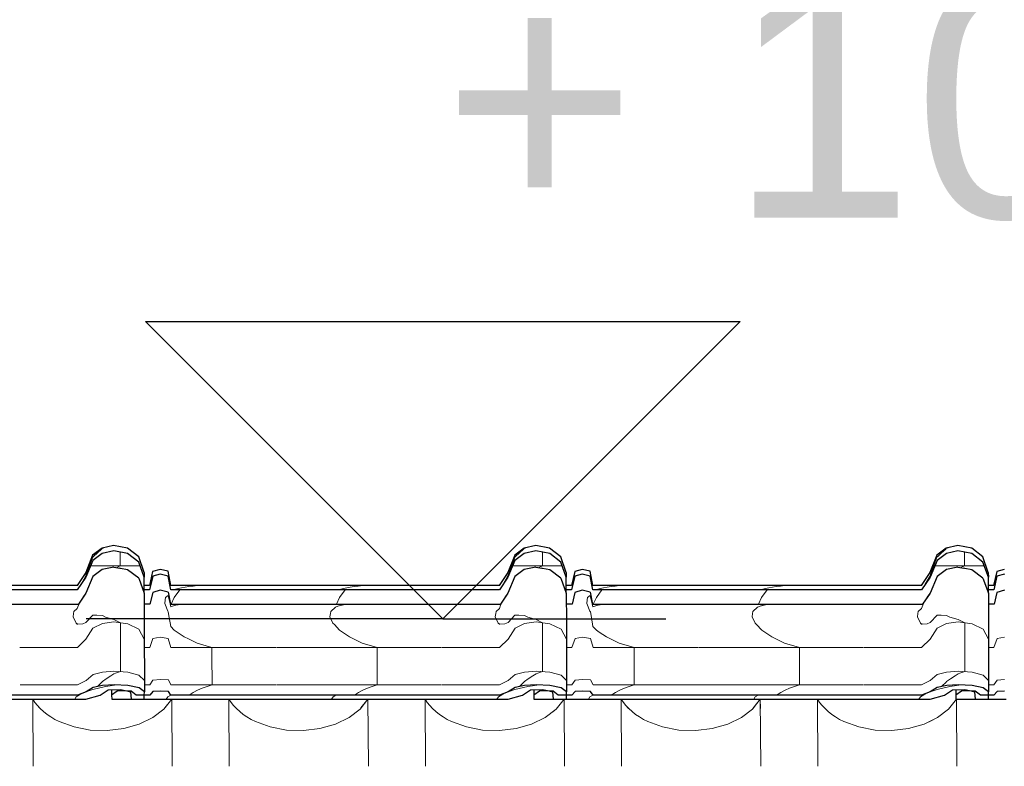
# Model space of a CAD drawing. Header units: millimetres. Extents: x -29001 to 109416, y -1251 to 13451.
# Tile 42 of 163: x -18987 to -18159, y 10800 to 11427. Entities that reach past the tile are written whole.
import ezdxf

# ---------------------------------------------------------------- set-up
doc = ezdxf.new("R2010")
doc.units = ezdxf.units.MM
doc.header["$MEASUREMENT"] = 0
for name, color, linetype in [('POHLED JIŽNÍ_1_Konstrukce - nosné', 7, 'Continuous'), ('POHLED JIŽNÍ_1_Kóty - SP', 7, 'Continuous'), ('POHLED JIŽNÍ_1_Nové_Konstrukce - krov', 7, 'Continuous'), ('POHLED JIŽNÍ_1_Nové_Konstrukce - střechy a skořepiny', 7, 'Continuous'), ('POHLED JIŽNÍ_1_Nové_Kóty - SP', 7, 'Continuous'), ('POHLED JIŽNÍ_1_Nové_Výplně - Povrchové', 7, 'Continuous')]:
    doc.layers.add(name, color=color, linetype=linetype)
doc.styles.add('GENEROVANÝ_STYL_1', font='txt')

# ---------------------------------------------------------------- blocks, each defined once
blk = doc.blocks.new('*X1', base_point=(-31394.74, -25864.88))
at = {"layer": 'POHLED JIŽNÍ_1_Nové_Výplně - Povrchové', "color": 21, "linetype": 'Continuous', "lineweight": 20, "true_color": 0xffaaaa}
for p, q in [((-18976.03, 10856.09), (-18975.68, 10799.61)), ((-18976.01, 10856.09), (-18974.19, 10853.33)), ((-18865.68, 10847.74), (-18859.09, 10856.09)), ((-18859.07, 10856.09), (-18858.71, 10799.61)), ((-18811.03, 10856.09), (-18810.68, 10799.61)), ((-18811.01, 10856.09), (-18809.19, 10853.33)), ((-18700.68, 10847.74), (-18694.1, 10856.09)), ((-18694.07, 10856.09), (-18693.72, 10799.61)), ((-18646.03, 10856.09), (-18645.68, 10799.61)), ((-18646.01, 10856.09), (-18644.19, 10853.33)), ((-18535.69, 10847.74), (-18529.1, 10856.09)), ((-18529.07, 10856.09), (-18528.72, 10799.61)), ((-18481.04, 10856.09), (-18480.68, 10799.61)), ((-18481.01, 10856.09), (-18479.2, 10853.33)), ((-18370.69, 10847.74), (-18364.1, 10856.09)), ((-18364.07, 10856.09), (-18363.72, 10799.61)), ((-18316.04, 10856.09), (-18315.69, 10799.61)), ((-18316.02, 10856.09), (-18314.2, 10853.33)), ((-18205.69, 10847.74), (-18199.1, 10856.09)), ((-18199.08, 10856.09), (-18198.72, 10799.61)), ((-18974.19, 10853.33), (-18972.05, 10850.64)), ((-18972.05, 10850.64), (-18969.63, 10848.05)), ((-18969.63, 10848.05), (-18966.93, 10845.59)), ((-18874.95, 10840.57), (-18865.68, 10847.74)), ((-18809.19, 10853.33), (-18807.05, 10850.64)), ((-18807.05, 10850.64), (-18804.63, 10848.05)), ((-18804.63, 10848.05), (-18801.93, 10845.59)), ((-18709.95, 10840.57), (-18700.68, 10847.74)), ((-18644.19, 10853.33), (-18642.05, 10850.64)), ((-18642.05, 10850.64), (-18639.63, 10848.05)), ((-18639.63, 10848.05), (-18636.93, 10845.59)), ((-18544.95, 10840.57), (-18535.69, 10847.74)), ((-18479.2, 10853.33), (-18477.06, 10850.64)), ((-18477.06, 10850.64), (-18474.63, 10848.05)), ((-18474.63, 10848.05), (-18471.94, 10845.59)), ((-18379.95, 10840.57), (-18370.69, 10847.74)), ((-18314.2, 10853.33), (-18312.06, 10850.64)), ((-18312.06, 10850.64), (-18309.64, 10848.05)), ((-18309.64, 10848.05), (-18306.94, 10845.59)), ((-18214.96, 10840.57), (-18205.69, 10847.74)), ((-18966.93, 10845.59), (-18963.97, 10843.26)), ((-18963.97, 10843.26), (-18960.78, 10841.08)), ((-18960.78, 10841.08), (-18957.35, 10839.06)), ((-18886.39, 10834.98), (-18874.95, 10840.57)), ((-18801.93, 10845.59), (-18798.98, 10843.26)), ((-18798.98, 10843.26), (-18795.78, 10841.08)), ((-18795.78, 10841.08), (-18792.35, 10839.06)), ((-18721.39, 10834.98), (-18709.95, 10840.57)), ((-18636.93, 10845.59), (-18633.98, 10843.26)), ((-18633.98, 10843.26), (-18630.78, 10841.08)), ((-18630.78, 10841.08), (-18627.36, 10839.06)), ((-18556.39, 10834.98), (-18544.95, 10840.57)), ((-18471.94, 10845.59), (-18468.98, 10843.26)), ((-18468.98, 10843.26), (-18465.78, 10841.08)), ((-18465.78, 10841.08), (-18462.36, 10839.06)), ((-18391.4, 10834.98), (-18379.95, 10840.57)), ((-18306.94, 10845.59), (-18303.98, 10843.26)), ((-18303.98, 10843.26), (-18300.79, 10841.08)), ((-18300.79, 10841.08), (-18297.36, 10839.06)), ((-18226.4, 10834.98), (-18214.96, 10840.57)), ((-18957.35, 10839.06), (-18953.72, 10837.21)), ((-18953.72, 10837.21), (-18941.25, 10832.64)), ((-18941.25, 10832.64), (-18927.57, 10830.05)), ((-18913.39, 10829.58), (-18899.42, 10831.25)), ((-18899.42, 10831.25), (-18886.39, 10834.98)), ((-18792.35, 10839.06), (-18788.72, 10837.21)), ((-18788.72, 10837.21), (-18776.25, 10832.64)), ((-18776.25, 10832.64), (-18762.57, 10830.05)), ((-18748.39, 10829.58), (-18734.43, 10831.25)), ((-18734.43, 10831.25), (-18721.39, 10834.98)), ((-18627.36, 10839.06), (-18623.72, 10837.21)), ((-18623.72, 10837.21), (-18611.25, 10832.64)), ((-18611.25, 10832.64), (-18597.58, 10830.05)), ((-18583.39, 10829.58), (-18569.43, 10831.25)), ((-18569.43, 10831.25), (-18556.39, 10834.98)), ((-18462.36, 10839.06), (-18458.73, 10837.21)), ((-18458.73, 10837.21), (-18446.25, 10832.64)), ((-18446.25, 10832.64), (-18432.58, 10830.05)), ((-18418.4, 10829.58), (-18404.43, 10831.25)), ((-18404.43, 10831.25), (-18391.4, 10834.98)), ((-18297.36, 10839.06), (-18293.73, 10837.21)), ((-18293.73, 10837.21), (-18281.26, 10832.64)), ((-18281.26, 10832.64), (-18267.58, 10830.05)), ((-18253.4, 10829.58), (-18239.44, 10831.25)), ((-18239.44, 10831.25), (-18226.4, 10834.98)), ((-18927.57, 10830.05), (-18913.39, 10829.58)), ((-18762.57, 10830.05), (-18748.39, 10829.58)), ((-18597.58, 10830.05), (-18583.39, 10829.58)), ((-18432.58, 10830.05), (-18418.4, 10829.58)), ((-18267.58, 10830.05), (-18253.4, 10829.58))]:
    blk.add_line(p, q, dxfattribs=at)
blk = doc.blocks.new('*X2', base_point=(-31394.74, -25864.88))
at = {"layer": 'POHLED JIŽNÍ_1_Nové_Konstrukce - střechy a skořepiny', "color": 21, "linetype": 'Continuous', "lineweight": 20, "true_color": 0xffaaaa}
for p, q in [((-18976.03, 10856.09), (-18975.98, 10849.02)), ((-18976.01, 10856.09), (-18974.19, 10853.33)), ((-18864.8, 10848.85), (-18859.09, 10856.09)), ((-18859.07, 10856.09), (-18859.02, 10848.85)), ((-18811.03, 10856.09), (-18810.99, 10848.77)), ((-18811.01, 10856.09), (-18809.19, 10853.33)), ((-18700, 10848.61), (-18694.1, 10856.09)), ((-18694.07, 10856.09), (-18694.02, 10848.6)), ((-18646.03, 10856.09), (-18645.99, 10848.53)), ((-18646.01, 10856.09), (-18644.19, 10853.33)), ((-18535.69, 10847.74), (-18529.1, 10856.09)), ((-18529.07, 10856.09), (-18529, 10844.09)), ((-18481.04, 10856.09), (-18480.99, 10848.28)), ((-18481.01, 10856.09), (-18479.2, 10853.33)), ((-18370.4, 10848.11), (-18364.1, 10856.09)), ((-18364.07, 10856.09), (-18364.02, 10848.1)), ((-18316.04, 10856.09), (-18315.99, 10848.03)), ((-18316.02, 10856.09), (-18314.2, 10853.33)), ((-18205.69, 10847.74), (-18199.1, 10856.09)), ((-18199.08, 10856.09), (-18198.98, 10841.1)), ((-18974.19, 10853.33), (-18972.05, 10850.64)), ((-18972.05, 10850.64), (-18970.53, 10849.01)), ((-18809.19, 10853.33), (-18807.05, 10850.64)), ((-18807.05, 10850.64), (-18805.3, 10848.76)), ((-18644.19, 10853.33), (-18642.05, 10850.64)), ((-18642.05, 10850.64), (-18640.07, 10848.52)), ((-18538.61, 10845.48), (-18535.69, 10847.74)), ((-18479.2, 10853.33), (-18477.06, 10850.64)), ((-18477.06, 10850.64), (-18474.84, 10848.27)), ((-18314.2, 10853.33), (-18312.06, 10850.64)), ((-18312.06, 10850.64), (-18309.64, 10848.05)), ((-18309.64, 10848.05), (-18309.61, 10848.02)), ((-18214.96, 10840.57), (-18205.69, 10847.74)), ((-18222.09, 10837.08), (-18214.96, 10840.57))]:
    blk.add_line(p, q, dxfattribs=at)

msp = doc.modelspace()

# ---------------------------------------------------------------- linework, layer by layer
at = {"layer": 'POHLED JIŽNÍ_1_Nové_Konstrukce - krov', "color": 1, "linetype": 'Continuous', "lineweight": 25}
for p, q in [((-18917.71, 10983.03), (-18925.58, 10976.93)), ((-18907.98, 10985.2), (-18917.71, 10983.03)), ((-18907.85, 10980.54), (-18917.58, 10978.44)), ((-18896.26, 10982.9), (-18907.92, 10985.2)), ((-18896.2, 10978.31), (-18907.85, 10980.54)), ((-18886.88, 10975.64), (-18896.26, 10982.9)), ((-18562.71, 10983.03), (-18570.58, 10976.93)), ((-18552.98, 10985.2), (-18562.71, 10983.03)), ((-18552.85, 10980.54), (-18562.58, 10978.44)), ((-18541.26, 10982.9), (-18552.92, 10985.2)), ((-18541.2, 10978.31), (-18552.85, 10980.54)), ((-18531.88, 10975.64), (-18541.26, 10982.9)), ((-18207.71, 10983.03), (-18215.58, 10976.93)), ((-18197.98, 10985.2), (-18207.71, 10983.03)), ((-18197.85, 10980.54), (-18207.58, 10978.44)), ((-18186.27, 10982.9), (-18197.92, 10985.2)), ((-18186.2, 10978.31), (-18197.85, 10980.54)), ((-18176.88, 10975.64), (-18186.27, 10982.9)), ((-18925.58, 10976.93), (-18931.44, 10962.56)), ((-18925.45, 10972.52), (-18931.33, 10958.59)), ((-18917.58, 10978.44), (-18925.45, 10972.52)), ((-18886.82, 10971.28), (-18896.2, 10978.31)), ((-18882.34, 10962.56), (-18886.88, 10975.64)), ((-18570.58, 10976.93), (-18576.45, 10962.56)), ((-18570.46, 10972.52), (-18576.33, 10958.59)), ((-18562.58, 10978.44), (-18570.46, 10972.52)), ((-18531.82, 10971.28), (-18541.2, 10978.31)), ((-18527.34, 10962.56), (-18531.88, 10975.64)), ((-18215.58, 10976.93), (-18221.45, 10962.56)), ((-18215.46, 10972.52), (-18221.34, 10958.59)), ((-18207.58, 10978.44), (-18215.46, 10972.52)), ((-18176.82, 10971.28), (-18186.2, 10978.31)), ((-18172.34, 10962.56), (-18176.88, 10975.64)), ((-18917.59, 10964.91), (-18925.46, 10959)), ((-18907.86, 10967.02), (-18917.59, 10964.91)), ((-18907.86, 10967.02), (-18902.79, 10966.05)), ((-18902.21, 10965.94), (-18902.79, 10966.05)), ((-18902.38, 10966.08), (-18902.21, 10965.94)), ((-18896.21, 10964.79), (-18902.21, 10965.94)), ((-18886.83, 10957.75), (-18896.21, 10964.79)), ((-18882.29, 10958.59), (-18886.82, 10971.28)), ((-18868.92, 10965.04), (-18875.16, 10963.3)), ((-18862.14, 10963.47), (-18868.87, 10965.04)), ((-18562.59, 10964.91), (-18570.46, 10959)), ((-18552.86, 10967.02), (-18562.59, 10964.91)), ((-18552.86, 10967.02), (-18547.79, 10966.05)), ((-18547.21, 10965.94), (-18547.79, 10966.05)), ((-18547.38, 10966.08), (-18547.21, 10965.94)), ((-18541.21, 10964.79), (-18547.21, 10965.94)), ((-18531.83, 10957.75), (-18541.21, 10964.79)), ((-18527.29, 10958.59), (-18531.82, 10971.28)), ((-18513.93, 10965.04), (-18520.16, 10963.3)), ((-18507.14, 10963.47), (-18513.87, 10965.04)), ((-18207.59, 10964.91), (-18215.47, 10959)), ((-18197.86, 10967.02), (-18207.59, 10964.91)), ((-18197.86, 10967.02), (-18192.8, 10966.05)), ((-18192.21, 10965.94), (-18192.8, 10966.05)), ((-18192.38, 10966.08), (-18192.21, 10965.94)), ((-18186.21, 10964.79), (-18192.21, 10965.94)), ((-18176.83, 10957.75), (-18186.21, 10964.79)), ((-18172.29, 10958.59), (-18176.82, 10971.28)), ((-18158.93, 10965.04), (-18165.16, 10963.3)), ((-18931.44, 10962.56), (-18938.66, 10951.44)), ((-18931.33, 10958.59), (-18938.56, 10947.81)), ((-18925.46, 10959), (-18931.34, 10945.07)), ((-18886.83, 10957.75), (-18882.3, 10945.07)), ((-18882.34, 10962.56), (-18882.29, 10958.59)), ((-18882.29, 10947.81), (-18882.29, 10958.59)), ((-18875.16, 10963.3), (-18877.83, 10951.44)), ((-18875.05, 10959.31), (-18877.72, 10947.81)), ((-18868.81, 10961), (-18875.05, 10959.31)), ((-18862.09, 10959.47), (-18868.81, 10961)), ((-18859.96, 10951.44), (-18862.14, 10963.47)), ((-18859.91, 10947.81), (-18862.09, 10959.47)), ((-18576.45, 10962.56), (-18583.66, 10951.44)), ((-18576.33, 10958.59), (-18583.56, 10947.81)), ((-18570.46, 10959), (-18576.34, 10945.07)), ((-18531.83, 10957.75), (-18527.3, 10945.07)), ((-18527.34, 10962.56), (-18527.29, 10958.59)), ((-18527.29, 10947.81), (-18527.29, 10958.59)), ((-18520.16, 10963.3), (-18522.83, 10951.44)), ((-18520.05, 10959.31), (-18522.73, 10947.81)), ((-18513.81, 10961), (-18520.05, 10959.31)), ((-18507.09, 10959.47), (-18513.81, 10961)), ((-18504.96, 10951.44), (-18507.14, 10963.47)), ((-18504.91, 10947.81), (-18507.09, 10959.47)), ((-18221.45, 10962.56), (-18228.66, 10951.44)), ((-18221.34, 10958.59), (-18228.56, 10947.81)), ((-18215.47, 10959), (-18221.34, 10945.07)), ((-18176.83, 10957.75), (-18172.3, 10945.07)), ((-18172.34, 10962.56), (-18172.29, 10958.59)), ((-18172.3, 10947.81), (-18172.29, 10958.59)), ((-18165.16, 10963.3), (-18167.83, 10951.44)), ((-18165.05, 10959.31), (-18167.73, 10947.81)), ((-18158.81, 10961), (-18165.05, 10959.31)), ((-18944.15, 10951.44), (-19209.72, 10951.44)), ((-18944.1, 10947.81), (-19209.67, 10947.81)), ((-18938.61, 10951.44), (-18944.15, 10951.44)), ((-18938.56, 10947.81), (-18944.1, 10947.81)), ((-18877.72, 10947.81), (-18883.27, 10947.81)), ((-18882.3, 10945.07), (-18882.29, 10947.81)), ((-18877.77, 10951.44), (-18882.29, 10951.44)), ((-18868.82, 10947.48), (-18875.06, 10945.79)), ((-18862.1, 10945.95), (-18868.82, 10947.48)), ((-18854.72, 10951.44), (-18859.96, 10951.44)), ((-18854.67, 10947.81), (-18859.91, 10947.81)), ((-18589.15, 10951.44), (-18854.72, 10951.44)), ((-18589.1, 10947.81), (-18854.67, 10947.81)), ((-18583.61, 10951.44), (-18589.15, 10951.44)), ((-18583.56, 10947.81), (-18589.1, 10947.81)), ((-18522.73, 10947.81), (-18528.27, 10947.81)), ((-18527.3, 10945.07), (-18527.29, 10947.81)), ((-18522.78, 10951.44), (-18527.29, 10951.44)), ((-18513.82, 10947.48), (-18520.06, 10945.79)), ((-18507.1, 10945.95), (-18513.82, 10947.48)), ((-18499.72, 10951.44), (-18504.96, 10951.44)), ((-18499.67, 10947.81), (-18504.91, 10947.81)), ((-18234.15, 10951.44), (-18499.72, 10951.44)), ((-18234.1, 10947.81), (-18499.67, 10947.81)), ((-18228.61, 10951.44), (-18234.15, 10951.44)), ((-18228.56, 10947.81), (-18234.1, 10947.81)), ((-18167.73, 10947.81), (-18173.28, 10947.81)), ((-18172.3, 10945.07), (-18172.3, 10947.81)), ((-18167.78, 10951.44), (-18172.29, 10951.44)), ((-18158.82, 10947.48), (-18165.06, 10945.79)), ((-18931.34, 10945.07), (-18937.61, 10935.71)), ((-18882.3, 10945.07), (-18882.25, 10938.09)), ((-18875.06, 10945.79), (-18877.4, 10935.71)), ((-18862.1, 10945.95), (-18860.18, 10935.71)), ((-18576.34, 10945.07), (-18582.61, 10935.71)), ((-18527.3, 10945.07), (-18527.25, 10938.09)), ((-18520.06, 10945.79), (-18522.4, 10935.71)), ((-18507.1, 10945.95), (-18505.18, 10935.71)), ((-18221.34, 10945.07), (-18227.61, 10935.71)), ((-18172.3, 10945.07), (-18172.25, 10938.09)), ((-18165.06, 10945.79), (-18167.4, 10935.71)), ((-19215.18, 10935.71), (-18937.61, 10935.71)), ((-18882.25, 10938.09), (-18882.21, 10927.87)), ((-18877.4, 10935.71), (-18882.24, 10935.71)), ((-18860.18, 10935.71), (-18582.61, 10935.71)), ((-18527.25, 10938.09), (-18527.21, 10927.87)), ((-18522.4, 10935.71), (-18527.24, 10935.71)), ((-18505.18, 10935.71), (-18227.61, 10935.71)), ((-18172.25, 10938.09), (-18172.21, 10927.87)), ((-18167.4, 10935.71), (-18172.24, 10935.71)), ((-18882.21, 10927.87), (-18882.17, 10914.75)), ((-18527.21, 10927.87), (-18527.17, 10914.75)), ((-18172.21, 10927.87), (-18172.17, 10914.75)), ((-18882.17, 10914.75), (-18882.13, 10899.1)), ((-18527.17, 10914.75), (-18527.14, 10899.1)), ((-18172.17, 10914.75), (-18172.14, 10899.1)), ((-18882.13, 10899.1), (-18882.11, 10881.41)), ((-18527.14, 10899.1), (-18527.11, 10881.41)), ((-18172.14, 10899.1), (-18172.11, 10881.41)), ((-18882.11, 10881.41), (-18882.09, 10862.22)), ((-18527.11, 10881.41), (-18527.09, 10862.22)), ((-18172.11, 10881.41), (-18172.09, 10862.22)), ((-18925.24, 10865.95), (-18931.14, 10862.22)), ((-18917.35, 10867.54), (-18925.24, 10865.95)), ((-18907.62, 10868.1), (-18917.35, 10867.54)), ((-18912.48, 10864), (-18902.17, 10864.23)), ((-18895.97, 10867.5), (-18907.62, 10868.1)), ((-18902.17, 10864.23), (-18896.72, 10862.92)), ((-18886.6, 10865.62), (-18895.97, 10867.5)), ((-18882.09, 10862.22), (-18886.6, 10865.62)), ((-18570.24, 10865.95), (-18576.14, 10862.22)), ((-18562.35, 10867.54), (-18570.24, 10865.95)), ((-18552.62, 10868.1), (-18562.35, 10867.54)), ((-18557.48, 10864), (-18547.17, 10864.23)), ((-18540.97, 10867.5), (-18552.62, 10868.1)), ((-18547.17, 10864.23), (-18541.73, 10862.92)), ((-18531.6, 10865.62), (-18540.97, 10867.5)), ((-18527.09, 10862.22), (-18531.6, 10865.62)), ((-18215.24, 10865.95), (-18221.14, 10862.22)), ((-18207.35, 10867.54), (-18215.24, 10865.95)), ((-18197.62, 10868.1), (-18207.35, 10867.54)), ((-18202.48, 10864), (-18192.17, 10864.23)), ((-18185.97, 10867.5), (-18197.62, 10868.1)), ((-18192.17, 10864.23), (-18186.73, 10862.92)), ((-18176.6, 10865.62), (-18185.97, 10867.5)), ((-18172.09, 10862.22), (-18176.6, 10865.62)), ((-19222.4, 10856.09), (-18931.25, 10856.09)), ((-18943.92, 10859.33), (-19209.49, 10859.33)), ((-18938.39, 10859.33), (-18943.92, 10859.33)), ((-18931.14, 10862.22), (-18938.39, 10859.33)), ((-18931.25, 10856.09), (-18919.13, 10859.33)), ((-18919.13, 10859.33), (-18912.48, 10864)), ((-18909.67, 10864.06), (-18909.66, 10859.33)), ((-18904.91, 10862.76), (-18909.66, 10859.33)), ((-18909.66, 10859.33), (-18909.55, 10856.09)), ((-18909.55, 10856.09), (-18894.61, 10856.09)), ((-18898.87, 10863.02), (-18904.91, 10862.76)), ((-18893.3, 10862.76), (-18898.87, 10863.02)), ((-18896.72, 10862.92), (-18893.83, 10862.22)), ((-18894.61, 10856.09), (-18893.32, 10856.09)), ((-18893.83, 10862.22), (-18893.32, 10856.09)), ((-18893.32, 10856.09), (-18882.15, 10856.09)), ((-18888.95, 10859.33), (-18893.3, 10862.76)), ((-18883.78, 10859.33), (-18888.95, 10859.33)), ((-18877.55, 10859.33), (-18883.78, 10859.33)), ((-18882.15, 10856.09), (-18882.12, 10859.33)), ((-18882.15, 10856.09), (-18867.4, 10856.09)), ((-18882.12, 10859.33), (-18882.09, 10862.22)), ((-18874.85, 10862.41), (-18877.55, 10859.33)), ((-18868.61, 10862.87), (-18874.85, 10862.41)), ((-18861.89, 10862.46), (-18868.61, 10862.87)), ((-18867.4, 10856.09), (-18576.25, 10856.09)), ((-18859.73, 10859.33), (-18861.89, 10862.46)), ((-18854.5, 10859.33), (-18859.73, 10859.33)), ((-18588.93, 10859.33), (-18854.5, 10859.33)), ((-18583.39, 10859.33), (-18588.93, 10859.33)), ((-18576.14, 10862.22), (-18583.39, 10859.33)), ((-18576.25, 10856.09), (-18564.13, 10859.33)), ((-18564.13, 10859.33), (-18557.48, 10864)), ((-18554.67, 10864.06), (-18554.66, 10859.33)), ((-18549.91, 10862.76), (-18554.66, 10859.33)), ((-18554.66, 10859.33), (-18554.55, 10856.09)), ((-18554.55, 10856.09), (-18539.61, 10856.09)), ((-18543.87, 10863.02), (-18549.91, 10862.76)), ((-18538.31, 10862.76), (-18543.87, 10863.02)), ((-18541.73, 10862.92), (-18538.83, 10862.22)), ((-18539.61, 10856.09), (-18538.32, 10856.09)), ((-18538.83, 10862.22), (-18538.32, 10856.09)), ((-18538.32, 10856.09), (-18527.15, 10856.09)), ((-18533.95, 10859.33), (-18538.31, 10862.76)), ((-18528.78, 10859.33), (-18533.95, 10859.33)), ((-18522.55, 10859.33), (-18528.78, 10859.33)), ((-18527.15, 10856.09), (-18527.12, 10859.33)), ((-18527.15, 10856.09), (-18512.4, 10856.09)), ((-18527.12, 10859.33), (-18527.09, 10862.22)), ((-18519.86, 10862.41), (-18522.55, 10859.33)), ((-18513.61, 10862.87), (-18519.86, 10862.41)), ((-18506.89, 10862.46), (-18513.61, 10862.87)), ((-18512.4, 10856.09), (-18221.25, 10856.09)), ((-18504.73, 10859.33), (-18506.89, 10862.46)), ((-18499.5, 10859.33), (-18504.73, 10859.33)), ((-18233.93, 10859.33), (-18499.5, 10859.33)), ((-18228.39, 10859.33), (-18233.93, 10859.33)), ((-18221.14, 10862.22), (-18228.39, 10859.33)), ((-18221.25, 10856.09), (-18209.13, 10859.33)), ((-18209.13, 10859.33), (-18202.48, 10864)), ((-18199.67, 10864.06), (-18199.66, 10859.33)), ((-18194.91, 10862.76), (-18199.66, 10859.33)), ((-18199.66, 10859.33), (-18199.55, 10856.09)), ((-18199.55, 10856.09), (-18184.61, 10856.09)), ((-18188.87, 10863.02), (-18194.91, 10862.76)), ((-18183.31, 10862.76), (-18188.87, 10863.02)), ((-18186.73, 10862.92), (-18183.83, 10862.22)), ((-18184.61, 10856.09), (-18183.32, 10856.09)), ((-18183.83, 10862.22), (-18183.32, 10856.09)), ((-18183.32, 10856.09), (-18172.15, 10856.09)), ((-18178.95, 10859.33), (-18183.31, 10862.76)), ((-18173.78, 10859.33), (-18178.95, 10859.33)), ((-18167.55, 10859.33), (-18173.78, 10859.33)), ((-18172.15, 10856.09), (-18172.12, 10859.33)), ((-18172.15, 10856.09), (-18157.4, 10856.09)), ((-18172.12, 10859.33), (-18172.09, 10862.22)), ((-18164.86, 10862.41), (-18167.55, 10859.33)), ((-18158.61, 10862.87), (-18164.86, 10862.41))]:
    msp.add_line(p, q, dxfattribs=at)
at = {"layer": 'POHLED JIŽNÍ_1_Nové_Konstrukce - krov', "color": 21, "linetype": 'Continuous', "lineweight": 20, "true_color": 0xffaaaa}
for p, q in [((-18917.66, 10983.03), (-18925.53, 10976.93)), ((-18918.16, 10982.11), (-18921.63, 10978.88)), ((-18917.64, 10982.59), (-18918.16, 10982.11)), ((-18907.93, 10985.2), (-18917.66, 10983.03)), ((-18914.49, 10983.72), (-18917.64, 10982.59)), ((-18914.4, 10983.75), (-18914.49, 10983.72)), ((-18910.63, 10984.6), (-18914.4, 10983.75)), ((-18907.93, 10985.2), (-18910.63, 10984.6)), ((-18562.66, 10983.03), (-18570.53, 10976.93)), ((-18563.16, 10982.11), (-18566.63, 10978.88)), ((-18562.64, 10982.59), (-18563.16, 10982.11)), ((-18552.93, 10985.2), (-18562.66, 10983.03)), ((-18559.49, 10983.72), (-18562.64, 10982.59)), ((-18559.41, 10983.75), (-18559.49, 10983.72)), ((-18555.63, 10984.6), (-18559.41, 10983.75)), ((-18552.93, 10985.2), (-18555.63, 10984.6)), ((-18207.66, 10983.03), (-18215.53, 10976.93)), ((-18208.16, 10982.11), (-18211.63, 10978.88)), ((-18207.64, 10982.59), (-18208.16, 10982.11)), ((-18197.94, 10985.2), (-18207.66, 10983.03)), ((-18204.49, 10983.72), (-18207.64, 10982.59)), ((-18204.41, 10983.75), (-18204.49, 10983.72)), ((-18200.63, 10984.6), (-18204.41, 10983.75)), ((-18197.93, 10985.2), (-18200.63, 10984.6)), ((-18925.53, 10976.93), (-18931.4, 10962.56)), ((-18925.53, 10976.93), (-18931.4, 10962.56)), ((-18925.49, 10975.21), (-18927.89, 10968.92)), ((-18925.49, 10975.21), (-18927.89, 10968.92)), ((-18924.88, 10975.8), (-18925.49, 10975.21)), ((-18921.63, 10978.88), (-18924.88, 10975.8)), ((-18902.35, 10979.49), (-18902.36, 10968.08)), ((-18570.53, 10976.93), (-18576.4, 10962.56)), ((-18570.53, 10976.93), (-18576.4, 10962.56)), ((-18570.49, 10975.21), (-18572.89, 10968.92)), ((-18570.49, 10975.21), (-18572.89, 10968.92)), ((-18569.88, 10975.8), (-18570.49, 10975.21)), ((-18566.63, 10978.88), (-18569.88, 10975.8)), ((-18547.35, 10979.49), (-18547.36, 10968.08)), ((-18215.53, 10976.93), (-18221.4, 10962.56)), ((-18215.53, 10976.93), (-18221.4, 10962.56)), ((-18215.49, 10975.21), (-18217.89, 10968.92)), ((-18215.49, 10975.21), (-18217.89, 10968.92)), ((-18214.88, 10975.8), (-18215.49, 10975.21)), ((-18211.63, 10978.88), (-18214.88, 10975.8)), ((-18192.35, 10979.49), (-18192.36, 10968.08)), ((-18927.89, 10968.92), (-18930.65, 10961.67)), ((-18927.89, 10968.92), (-18930.65, 10961.67)), ((-18885.67, 10968.08), (-18927.33, 10968.08)), ((-18905.35, 10966.54), (-18902.36, 10968.08)), ((-18868.88, 10965.04), (-18875.12, 10963.3)), ((-18572.89, 10968.92), (-18575.65, 10961.67)), ((-18572.89, 10968.92), (-18575.65, 10961.67)), ((-18530.67, 10968.08), (-18572.33, 10968.08)), ((-18550.35, 10966.54), (-18547.36, 10968.08)), ((-18513.88, 10965.04), (-18520.12, 10963.3)), ((-18217.89, 10968.92), (-18220.65, 10961.67)), ((-18217.89, 10968.92), (-18220.65, 10961.67)), ((-18175.68, 10968.08), (-18217.33, 10968.08)), ((-18195.36, 10966.54), (-18192.36, 10968.08)), ((-18158.88, 10965.04), (-18165.12, 10963.3)), ((-18931.4, 10962.56), (-18938.62, 10951.44)), ((-18931.4, 10962.56), (-18938.62, 10951.44)), ((-18931.35, 10959.77), (-18935.31, 10952.65)), ((-18931.35, 10959.77), (-18935.31, 10952.65)), ((-18930.65, 10961.67), (-18931.35, 10959.77)), ((-18930.65, 10961.67), (-18931.35, 10959.77)), ((-18875.12, 10963.3), (-18877.79, 10951.44)), ((-18875.12, 10963.3), (-18877.79, 10951.44)), ((-18576.4, 10962.56), (-18583.63, 10951.44)), ((-18576.4, 10962.56), (-18583.63, 10951.44)), ((-18576.35, 10959.77), (-18580.32, 10952.65)), ((-18576.35, 10959.77), (-18580.32, 10952.65)), ((-18575.65, 10961.67), (-18576.35, 10959.77)), ((-18575.65, 10961.67), (-18576.35, 10959.77)), ((-18520.12, 10963.3), (-18522.79, 10951.44)), ((-18520.12, 10963.3), (-18522.79, 10951.44)), ((-18221.4, 10962.56), (-18228.63, 10951.44)), ((-18221.4, 10962.56), (-18228.63, 10951.44)), ((-18221.35, 10959.77), (-18225.32, 10952.65)), ((-18221.35, 10959.77), (-18225.32, 10952.65)), ((-18220.65, 10961.67), (-18221.35, 10959.77)), ((-18220.65, 10961.67), (-18221.35, 10959.77)), ((-18165.12, 10963.3), (-18167.79, 10951.44)), ((-18165.12, 10963.3), (-18167.79, 10951.44)), ((-18854.68, 10948.8), (-18858.32, 10947.81)), ((-18856.98, 10941.56), (-18852.27, 10947.81)), ((-18853.65, 10949.08), (-18854.68, 10948.8)), ((-18850.9, 10949.62), (-18853.65, 10949.08)), ((-18847.89, 10950.12), (-18850.9, 10949.62)), ((-18844.64, 10950.6), (-18847.89, 10950.12)), ((-18841.17, 10951.03), (-18844.64, 10950.6)), ((-18837.49, 10951.43), (-18841.17, 10951.03)), ((-18837.41, 10951.44), (-18837.49, 10951.43)), ((-18714.65, 10949.08), (-18719.32, 10947.81)), ((-18717.98, 10941.56), (-18713.27, 10947.81)), ((-18711.9, 10949.62), (-18714.65, 10949.08)), ((-18708.89, 10950.12), (-18711.9, 10949.62)), ((-18705.64, 10950.6), (-18708.89, 10950.12)), ((-18702.17, 10951.03), (-18705.64, 10950.6)), ((-18698.49, 10951.43), (-18702.17, 10951.03)), ((-18698.41, 10951.44), (-18698.49, 10951.43)), ((-18499.69, 10948.8), (-18503.32, 10947.81)), ((-18501.98, 10941.56), (-18497.27, 10947.81)), ((-18498.66, 10949.08), (-18499.69, 10948.8)), ((-18495.9, 10949.62), (-18498.66, 10949.08)), ((-18492.89, 10950.12), (-18495.9, 10949.62)), ((-18489.64, 10950.6), (-18492.89, 10950.12)), ((-18486.17, 10951.03), (-18489.64, 10950.6)), ((-18482.49, 10951.43), (-18486.17, 10951.03)), ((-18482.41, 10951.44), (-18482.49, 10951.43)), ((-18359.66, 10949.08), (-18364.32, 10947.81)), ((-18362.98, 10941.56), (-18358.27, 10947.81)), ((-18356.9, 10949.62), (-18359.66, 10949.08)), ((-18353.89, 10950.12), (-18356.9, 10949.62)), ((-18350.64, 10950.6), (-18353.89, 10950.12)), ((-18347.17, 10951.03), (-18350.64, 10950.6)), ((-18343.49, 10951.43), (-18347.17, 10951.03)), ((-18343.41, 10951.44), (-18343.49, 10951.43)), ((-18935.32, 10939.13), (-18937.47, 10934.88)), ((-18935.32, 10939.13), (-18937.47, 10934.88)), ((-18934.53, 10940.31), (-18933.98, 10941.56)), ((-18934.53, 10940.31), (-18933.98, 10941.56)), ((-18933.98, 10941.56), (-18931.34, 10945.07)), ((-18933.98, 10941.56), (-18931.43, 10944.94)), ((-18864.63, 10939.46), (-18864.98, 10936.42)), ((-18864.3, 10941.37), (-18864.63, 10939.46)), ((-18862.08, 10943.16), (-18864.3, 10941.37)), ((-18860.47, 10936.24), (-18862.08, 10943.16)), ((-18859.56, 10935.71), (-18856.98, 10941.56)), ((-18720.56, 10935.71), (-18717.98, 10941.56)), ((-18580.32, 10939.13), (-18582.47, 10934.88)), ((-18580.32, 10939.13), (-18582.47, 10934.88)), ((-18579.54, 10940.31), (-18578.98, 10941.56)), ((-18579.54, 10940.31), (-18578.98, 10941.56)), ((-18578.98, 10941.56), (-18576.34, 10945.07)), ((-18578.98, 10941.56), (-18576.43, 10944.94)), ((-18509.63, 10939.46), (-18509.98, 10936.42)), ((-18509.3, 10941.37), (-18509.63, 10939.46)), ((-18507.08, 10943.16), (-18509.3, 10941.37)), ((-18505.47, 10936.24), (-18507.08, 10943.16)), ((-18504.57, 10935.71), (-18501.98, 10941.56)), ((-18365.57, 10935.71), (-18362.98, 10941.56)), ((-18225.33, 10939.13), (-18227.47, 10934.88)), ((-18225.33, 10939.13), (-18227.47, 10934.88)), ((-18224.54, 10940.31), (-18223.98, 10941.56)), ((-18224.54, 10940.31), (-18223.98, 10941.56)), ((-18223.98, 10941.56), (-18221.34, 10945.07)), ((-18223.98, 10941.56), (-18221.43, 10944.94)), ((-18938.56, 10932.27), (-18941.31, 10929.74)), ((-18938.56, 10932.27), (-18941.31, 10929.74)), ((-18937.47, 10934.88), (-18938.56, 10932.27)), ((-18937.47, 10934.88), (-18938.56, 10932.27)), ((-18864.98, 10936.42), (-18862.46, 10930.02)), ((-18859.91, 10933.53), (-18860.47, 10936.24)), ((-18858.33, 10934.29), (-18859.91, 10933.53)), ((-18854.69, 10935.16), (-18858.33, 10934.29)), ((-18854.69, 10935.16), (-18857.67, 10934.44)), ((-18853.66, 10935.41), (-18854.69, 10935.16)), ((-18853.66, 10935.41), (-18854.69, 10935.16)), ((-18851.88, 10935.71), (-18853.66, 10935.41)), ((-18851.88, 10935.71), (-18853.66, 10935.41)), ((-18721.47, 10933.27), (-18725.32, 10929.74)), ((-18719.33, 10934.29), (-18721.47, 10933.27)), ((-18714.66, 10935.41), (-18719.33, 10934.29)), ((-18714.66, 10935.41), (-18718.67, 10934.44)), ((-18712.88, 10935.71), (-18714.66, 10935.41)), ((-18712.88, 10935.71), (-18714.66, 10935.41)), ((-18583.56, 10932.27), (-18586.32, 10929.74)), ((-18583.56, 10932.27), (-18586.32, 10929.74)), ((-18582.47, 10934.88), (-18583.56, 10932.27)), ((-18582.47, 10934.88), (-18583.56, 10932.27)), ((-18509.98, 10936.42), (-18507.46, 10930.02)), ((-18504.91, 10933.53), (-18505.47, 10936.24)), ((-18503.33, 10934.29), (-18504.91, 10933.53)), ((-18499.69, 10935.16), (-18503.33, 10934.29)), ((-18499.69, 10935.16), (-18502.67, 10934.44)), ((-18498.66, 10935.41), (-18499.69, 10935.16)), ((-18498.66, 10935.41), (-18499.69, 10935.16)), ((-18496.88, 10935.71), (-18498.66, 10935.41)), ((-18496.88, 10935.71), (-18498.66, 10935.41)), ((-18366.47, 10933.27), (-18370.32, 10929.74)), ((-18364.33, 10934.29), (-18366.47, 10933.27)), ((-18359.66, 10935.41), (-18364.33, 10934.29)), ((-18359.66, 10935.41), (-18363.67, 10934.44)), ((-18357.88, 10935.71), (-18359.66, 10935.41)), ((-18357.88, 10935.71), (-18359.66, 10935.41)), ((-18228.56, 10932.27), (-18231.32, 10929.74)), ((-18228.56, 10932.27), (-18231.32, 10929.74)), ((-18227.47, 10934.88), (-18228.56, 10932.27)), ((-18227.47, 10934.88), (-18228.56, 10932.27)), ((-18941.64, 10927.97), (-18941.99, 10925.18)), ((-18941.64, 10927.97), (-18941.99, 10925.18)), ((-18941.99, 10925.18), (-18939.48, 10919.9)), ((-18941.99, 10925.18), (-18939.48, 10919.9)), ((-18941.31, 10929.74), (-18941.64, 10927.97)), ((-18941.31, 10929.74), (-18941.64, 10927.97)), ((-18931.23, 10920.57), (-18925.48, 10926.48)), ((-18931.23, 10920.57), (-18925.48, 10926.48)), ((-18925.48, 10926.48), (-18925.32, 10926.67)), ((-18925.48, 10926.48), (-18925.32, 10926.67)), ((-18925.32, 10926.67), (-18922.04, 10926.74)), ((-18922.04, 10926.74), (-18917.43, 10926.26)), ((-18917.43, 10926.26), (-18914.73, 10924.9)), ((-18914.73, 10924.9), (-18907.69, 10923.1)), ((-18907.69, 10923.1), (-18902.19, 10920.17)), ((-18862.46, 10930.02), (-18862.01, 10929.48)), ((-18862.01, 10929.48), (-18861.14, 10924.69)), ((-18861.14, 10924.69), (-18859.83, 10917.22)), ((-18725.64, 10927.97), (-18726, 10925.18)), ((-18726, 10925.18), (-18723.48, 10919.9)), ((-18725.32, 10929.74), (-18725.64, 10927.97)), ((-18586.64, 10927.97), (-18587, 10925.18)), ((-18586.64, 10927.97), (-18587, 10925.18)), ((-18587, 10925.18), (-18584.48, 10919.9)), ((-18587, 10925.18), (-18584.48, 10919.9)), ((-18586.32, 10929.74), (-18586.64, 10927.97)), ((-18586.32, 10929.74), (-18586.64, 10927.97)), ((-18576.23, 10920.57), (-18570.48, 10926.48)), ((-18576.23, 10920.57), (-18570.48, 10926.48)), ((-18570.48, 10926.48), (-18570.32, 10926.67)), ((-18570.48, 10926.48), (-18570.32, 10926.67)), ((-18570.32, 10926.67), (-18567.04, 10926.74)), ((-18567.04, 10926.74), (-18562.43, 10926.26)), ((-18562.43, 10926.26), (-18559.73, 10924.9)), ((-18559.73, 10924.9), (-18552.69, 10923.1)), ((-18552.69, 10923.1), (-18547.19, 10920.17)), ((-18507.46, 10930.02), (-18507.01, 10929.48)), ((-18507.01, 10929.48), (-18506.14, 10924.69)), ((-18506.14, 10924.69), (-18504.83, 10917.22)), ((-18370.64, 10927.97), (-18371, 10925.18)), ((-18371, 10925.18), (-18368.48, 10919.9)), ((-18370.32, 10929.74), (-18370.64, 10927.97)), ((-18231.64, 10927.97), (-18232, 10925.18)), ((-18231.64, 10927.97), (-18232, 10925.18)), ((-18232, 10925.18), (-18229.48, 10919.9)), ((-18232, 10925.18), (-18229.48, 10919.9)), ((-18231.32, 10929.74), (-18231.64, 10927.97)), ((-18231.32, 10929.74), (-18231.64, 10927.97)), ((-18221.23, 10920.57), (-18215.48, 10926.48)), ((-18221.23, 10920.57), (-18215.48, 10926.48)), ((-18215.48, 10926.48), (-18215.33, 10926.67)), ((-18215.48, 10926.48), (-18215.33, 10926.67)), ((-18215.33, 10926.67), (-18212.04, 10926.74)), ((-18212.04, 10926.74), (-18207.44, 10926.26)), ((-18207.44, 10926.26), (-18204.73, 10924.9)), ((-18204.73, 10924.9), (-18197.69, 10923.1)), ((-18197.69, 10923.1), (-18192.19, 10920.17)), ((-18939.48, 10919.9), (-18938.49, 10919.03)), ((-18939.48, 10919.9), (-18938.49, 10919.03)), ((-18938.49, 10919.03), (-18933.88, 10919.36)), ((-18938.49, 10919.03), (-18938.15, 10919.15)), ((-18938.15, 10919.15), (-18933.88, 10919.36)), ((-18933.88, 10919.36), (-18931.23, 10920.57)), ((-18933.88, 10919.36), (-18931.23, 10920.57)), ((-18925.3, 10915.59), (-18931.2, 10906.42)), ((-18925.3, 10915.59), (-18931.2, 10906.42)), ((-18917.42, 10919.48), (-18925.3, 10915.59)), ((-18907.69, 10920.87), (-18917.42, 10919.48)), ((-18896.04, 10919.4), (-18907.69, 10920.87)), ((-18902.17, 10911.51), (-18902.19, 10920.17)), ((-18886.66, 10914.77), (-18896.04, 10919.4)), ((-18882.15, 10906.42), (-18886.66, 10914.77)), ((-18859.83, 10917.22), (-18856.89, 10913.88)), ((-18723.48, 10919.9), (-18722.15, 10918.73)), ((-18722.15, 10918.73), (-18717.89, 10913.88)), ((-18584.48, 10919.9), (-18583.49, 10919.03)), ((-18584.48, 10919.9), (-18583.49, 10919.03)), ((-18583.49, 10919.03), (-18578.88, 10919.36)), ((-18583.49, 10919.03), (-18583.15, 10919.15)), ((-18583.15, 10919.15), (-18578.88, 10919.36)), ((-18578.88, 10919.36), (-18576.23, 10920.57)), ((-18578.88, 10919.36), (-18576.23, 10920.57)), ((-18570.3, 10915.59), (-18576.2, 10906.42)), ((-18570.3, 10915.59), (-18576.2, 10906.42)), ((-18562.42, 10919.48), (-18570.3, 10915.59)), ((-18552.69, 10920.87), (-18562.42, 10919.48)), ((-18541.04, 10919.4), (-18552.69, 10920.87)), ((-18547.17, 10911.51), (-18547.19, 10920.17)), ((-18531.66, 10914.77), (-18541.04, 10919.4)), ((-18527.15, 10906.42), (-18531.66, 10914.77)), ((-18504.83, 10917.22), (-18501.89, 10913.88)), ((-18368.48, 10919.9), (-18367.15, 10918.73)), ((-18367.15, 10918.73), (-18362.89, 10913.88)), ((-18229.48, 10919.9), (-18228.49, 10919.03)), ((-18229.48, 10919.9), (-18228.49, 10919.03)), ((-18228.49, 10919.03), (-18223.88, 10919.36)), ((-18228.49, 10919.03), (-18228.15, 10919.15)), ((-18228.15, 10919.15), (-18223.88, 10919.36)), ((-18223.88, 10919.36), (-18221.23, 10920.57)), ((-18223.88, 10919.36), (-18221.23, 10920.57)), ((-18215.3, 10915.59), (-18221.2, 10906.42)), ((-18215.3, 10915.59), (-18221.2, 10906.42)), ((-18207.42, 10919.48), (-18215.3, 10915.59)), ((-18197.69, 10920.87), (-18207.42, 10919.48)), ((-18186.04, 10919.4), (-18197.69, 10920.87)), ((-18192.17, 10911.51), (-18192.19, 10920.17)), ((-18176.67, 10914.77), (-18186.04, 10919.4)), ((-18172.15, 10906.42), (-18176.67, 10914.77)), ((-18931.2, 10906.42), (-18938.44, 10899.31)), ((-18931.2, 10906.42), (-18938.44, 10899.31)), ((-18902.15, 10900.69), (-18902.17, 10911.51)), ((-18874.91, 10906.89), (-18877.6, 10899.31)), ((-18874.91, 10906.89), (-18877.6, 10899.31)), ((-18868.67, 10908), (-18874.91, 10906.89)), ((-18861.95, 10906.99), (-18868.67, 10908)), ((-18859.78, 10899.31), (-18861.95, 10906.99)), ((-18856.89, 10913.88), (-18854.58, 10912.34)), ((-18854.58, 10912.34), (-18848.52, 10908.3)), ((-18848.52, 10908.3), (-18845.09, 10906.85)), ((-18845.09, 10906.85), (-18837.79, 10903.17)), ((-18717.89, 10913.88), (-18709.52, 10908.3)), ((-18709.52, 10908.3), (-18706.09, 10906.85)), ((-18706.09, 10906.85), (-18698.79, 10903.17)), ((-18576.2, 10906.42), (-18583.44, 10899.31)), ((-18576.2, 10906.42), (-18583.44, 10899.31)), ((-18547.16, 10900.69), (-18547.17, 10911.51)), ((-18519.91, 10906.89), (-18522.6, 10899.31)), ((-18519.91, 10906.89), (-18522.6, 10899.31)), ((-18513.67, 10908), (-18519.91, 10906.89)), ((-18506.95, 10906.99), (-18513.67, 10908)), ((-18504.78, 10899.31), (-18506.95, 10906.99)), ((-18501.89, 10913.88), (-18499.58, 10912.34)), ((-18499.58, 10912.34), (-18493.52, 10908.3)), ((-18493.52, 10908.3), (-18490.09, 10906.85)), ((-18490.09, 10906.85), (-18482.79, 10903.17)), ((-18362.89, 10913.88), (-18354.52, 10908.3)), ((-18354.52, 10908.3), (-18351.09, 10906.85)), ((-18351.09, 10906.85), (-18343.79, 10903.17)), ((-18221.2, 10906.42), (-18228.44, 10899.31)), ((-18221.2, 10906.42), (-18228.44, 10899.31)), ((-18192.16, 10900.69), (-18192.17, 10911.51)), ((-18164.91, 10906.89), (-18167.6, 10899.31)), ((-18164.91, 10906.89), (-18167.6, 10899.31)), ((-18158.67, 10908), (-18164.91, 10906.89)), ((-18943.98, 10899.31), (-18986.71, 10899.31)), ((-18938.44, 10899.31), (-18943.98, 10899.31)), ((-18938.44, 10899.31), (-18943.45, 10899.31)), ((-18902.14, 10890.56), (-18902.15, 10900.69)), ((-18877.6, 10899.31), (-18882.13, 10899.31)), ((-18877.6, 10899.31), (-18882.13, 10899.31)), ((-18854.55, 10899.31), (-18859.78, 10899.31)), ((-18771.21, 10899.31), (-18854.55, 10899.31)), ((-18837.79, 10903.17), (-18825.25, 10899.31)), ((-18825.24, 10892.7), (-18825.25, 10899.31)), ((-18632.22, 10899.31), (-18770.72, 10899.31)), ((-18698.79, 10903.17), (-18686.25, 10899.31)), ((-18686.24, 10892.7), (-18686.25, 10899.31)), ((-18588.98, 10899.31), (-18631.72, 10899.31)), ((-18583.44, 10899.31), (-18588.98, 10899.31)), ((-18583.44, 10899.31), (-18588.45, 10899.31)), ((-18547.14, 10890.56), (-18547.16, 10900.69)), ((-18522.6, 10899.31), (-18527.14, 10899.31)), ((-18522.6, 10899.31), (-18527.14, 10899.31)), ((-18499.55, 10899.31), (-18504.78, 10899.31)), ((-18416.22, 10899.31), (-18499.55, 10899.31)), ((-18482.79, 10903.17), (-18470.25, 10899.31)), ((-18470.24, 10892.7), (-18470.25, 10899.31)), ((-18277.22, 10899.31), (-18415.72, 10899.31)), ((-18343.79, 10903.17), (-18331.25, 10899.31)), ((-18331.24, 10892.7), (-18331.25, 10899.31)), ((-18233.98, 10899.31), (-18276.72, 10899.31)), ((-18228.44, 10899.31), (-18233.98, 10899.31)), ((-18228.44, 10899.31), (-18233.45, 10899.31)), ((-18192.14, 10890.56), (-18192.16, 10900.69)), ((-18167.6, 10899.31), (-18172.14, 10899.31)), ((-18167.6, 10899.31), (-18172.14, 10899.31)), ((-18902.13, 10879.19), (-18902.14, 10890.56)), ((-18825.22, 10884.44), (-18825.24, 10892.7)), ((-18686.22, 10884.44), (-18686.24, 10892.7)), ((-18547.13, 10879.19), (-18547.14, 10890.56)), ((-18470.23, 10884.44), (-18470.24, 10892.7)), ((-18331.23, 10884.44), (-18331.24, 10892.7)), ((-18192.13, 10879.19), (-18192.14, 10890.56)), ((-18825.21, 10876.69), (-18825.22, 10884.44)), ((-18686.21, 10876.69), (-18686.22, 10884.44)), ((-18470.21, 10876.69), (-18470.23, 10884.44)), ((-18331.22, 10876.69), (-18331.23, 10884.44)), ((-18925.24, 10876.73), (-18931.15, 10871.82)), ((-18925.24, 10876.73), (-18931.15, 10871.82)), ((-18917.36, 10878.82), (-18925.24, 10876.73)), ((-18907.63, 10879.56), (-18917.36, 10878.82)), ((-18914.2, 10873.17), (-18917.36, 10870.83)), ((-18910.33, 10875.68), (-18914.2, 10873.17)), ((-18907.63, 10877.2), (-18910.33, 10875.68)), ((-18895.98, 10878.77), (-18907.63, 10879.56)), ((-18906.3, 10877.77), (-18907.63, 10877.2)), ((-18902.13, 10879.19), (-18906.3, 10877.77)), ((-18886.61, 10876.29), (-18895.98, 10878.77)), ((-18882.1, 10871.82), (-18886.61, 10876.29)), ((-18868.62, 10872.67), (-18874.86, 10872.07)), ((-18861.9, 10872.13), (-18868.62, 10872.67)), ((-18825.21, 10868.01), (-18825.21, 10876.69)), ((-18686.21, 10868.01), (-18686.21, 10876.69)), ((-18570.25, 10876.73), (-18576.15, 10871.82)), ((-18570.25, 10876.73), (-18576.15, 10871.82)), ((-18562.36, 10878.82), (-18570.25, 10876.73)), ((-18552.63, 10879.56), (-18562.36, 10878.82)), ((-18559.2, 10873.17), (-18562.36, 10870.83)), ((-18555.33, 10875.68), (-18559.2, 10873.17)), ((-18552.63, 10877.2), (-18555.33, 10875.68)), ((-18540.98, 10878.77), (-18552.63, 10879.56)), ((-18551.3, 10877.77), (-18552.63, 10877.2)), ((-18547.13, 10879.19), (-18551.3, 10877.77)), ((-18531.61, 10876.29), (-18540.98, 10878.77)), ((-18527.1, 10871.82), (-18531.61, 10876.29)), ((-18513.62, 10872.67), (-18519.86, 10872.07)), ((-18506.9, 10872.13), (-18513.62, 10872.67)), ((-18470.21, 10868.01), (-18470.21, 10876.69)), ((-18331.21, 10868.01), (-18331.22, 10876.69)), ((-18215.25, 10876.73), (-18221.15, 10871.82)), ((-18215.25, 10876.73), (-18221.15, 10871.82)), ((-18207.36, 10878.82), (-18215.25, 10876.73)), ((-18197.63, 10879.56), (-18207.36, 10878.82)), ((-18204.2, 10873.17), (-18207.36, 10870.83)), ((-18200.33, 10875.68), (-18204.2, 10873.17)), ((-18197.63, 10877.2), (-18200.33, 10875.68)), ((-18185.98, 10878.77), (-18197.63, 10879.56)), ((-18196.3, 10877.77), (-18197.63, 10877.2)), ((-18192.13, 10879.19), (-18196.3, 10877.77)), ((-18176.61, 10876.29), (-18185.98, 10878.77)), ((-18172.1, 10871.82), (-18176.61, 10876.29)), ((-18158.62, 10872.67), (-18164.86, 10872.07)), ((-18943.93, 10868.01), (-18986.67, 10868.01)), ((-18943.93, 10868.01), (-18945.13, 10868.01)), ((-18938.39, 10868.01), (-18943.93, 10868.01)), ((-18938.39, 10868.01), (-18943.93, 10868.01)), ((-18931.15, 10871.82), (-18938.39, 10868.01)), ((-18931.15, 10871.82), (-18938.39, 10868.01)), ((-18931.22, 10862.19), (-18925.4, 10864.25)), ((-18931.22, 10862.19), (-18925.4, 10864.25)), ((-18925.4, 10864.25), (-18914.66, 10866.66)), ((-18925.4, 10864.25), (-18914.66, 10866.66)), ((-18921.36, 10866.94), (-18921.6, 10866.69)), ((-18917.88, 10870.37), (-18921.36, 10866.94)), ((-18917.36, 10870.83), (-18917.88, 10870.37)), ((-18914.66, 10866.66), (-18905.11, 10867.97)), ((-18914.66, 10866.66), (-18905.11, 10867.97)), ((-18877.56, 10868.01), (-18882.1, 10868.01)), ((-18877.56, 10868.01), (-18882.1, 10868.01)), ((-18874.86, 10872.07), (-18877.56, 10868.01)), ((-18874.86, 10872.07), (-18877.56, 10868.01)), ((-18859.74, 10868.01), (-18861.9, 10872.13)), ((-18854.5, 10868.01), (-18859.74, 10868.01)), ((-18771.17, 10868.01), (-18854.5, 10868.01)), ((-18833.41, 10865.21), (-18837.27, 10863.5)), ((-18829.38, 10866.72), (-18833.41, 10865.21)), ((-18825.21, 10868.01), (-18829.38, 10866.72)), ((-18632.17, 10868.01), (-18770.67, 10868.01)), ((-18694.41, 10865.21), (-18698.27, 10863.5)), ((-18690.38, 10866.72), (-18694.41, 10865.21)), ((-18686.21, 10868.01), (-18690.38, 10866.72)), ((-18588.93, 10868.01), (-18631.67, 10868.01)), ((-18588.93, 10868.01), (-18590.13, 10868.01)), ((-18583.39, 10868.01), (-18588.93, 10868.01)), ((-18583.39, 10868.01), (-18588.93, 10868.01)), ((-18576.15, 10871.82), (-18583.39, 10868.01)), ((-18576.15, 10871.82), (-18583.39, 10868.01)), ((-18576.23, 10862.19), (-18570.4, 10864.25)), ((-18576.23, 10862.19), (-18570.4, 10864.25)), ((-18570.4, 10864.25), (-18559.66, 10866.66)), ((-18570.4, 10864.25), (-18559.66, 10866.66)), ((-18566.36, 10866.94), (-18566.6, 10866.69)), ((-18562.88, 10870.37), (-18566.36, 10866.94)), ((-18562.36, 10870.83), (-18562.88, 10870.37)), ((-18559.66, 10866.66), (-18550.11, 10867.97)), ((-18559.66, 10866.66), (-18550.11, 10867.97)), ((-18522.56, 10868.01), (-18527.1, 10868.01)), ((-18522.56, 10868.01), (-18527.1, 10868.01)), ((-18519.86, 10872.07), (-18522.56, 10868.01)), ((-18519.86, 10872.07), (-18522.56, 10868.01)), ((-18504.74, 10868.01), (-18506.9, 10872.13)), ((-18499.5, 10868.01), (-18504.74, 10868.01)), ((-18416.17, 10868.01), (-18499.5, 10868.01)), ((-18478.41, 10865.21), (-18482.27, 10863.5)), ((-18474.38, 10866.72), (-18478.41, 10865.21)), ((-18470.21, 10868.01), (-18474.38, 10866.72)), ((-18277.17, 10868.01), (-18415.67, 10868.01)), ((-18339.41, 10865.21), (-18343.27, 10863.5)), ((-18335.38, 10866.72), (-18339.41, 10865.21)), ((-18331.21, 10868.01), (-18335.38, 10866.72)), ((-18233.93, 10868.01), (-18276.67, 10868.01)), ((-18233.93, 10868.01), (-18235.13, 10868.01)), ((-18228.4, 10868.01), (-18233.93, 10868.01)), ((-18228.4, 10868.01), (-18233.93, 10868.01)), ((-18221.15, 10871.82), (-18228.4, 10868.01)), ((-18221.15, 10871.82), (-18228.4, 10868.01)), ((-18221.23, 10862.19), (-18215.41, 10864.25)), ((-18221.23, 10862.19), (-18215.41, 10864.25)), ((-18215.41, 10864.25), (-18204.67, 10866.66)), ((-18215.41, 10864.25), (-18204.67, 10866.66)), ((-18211.36, 10866.94), (-18211.6, 10866.69)), ((-18207.88, 10870.37), (-18211.36, 10866.94)), ((-18207.36, 10870.83), (-18207.88, 10870.37)), ((-18204.67, 10866.66), (-18195.11, 10867.97)), ((-18204.67, 10866.66), (-18195.11, 10867.97)), ((-18167.56, 10868.01), (-18172.1, 10868.01)), ((-18167.56, 10868.01), (-18172.1, 10868.01)), ((-18164.86, 10872.07), (-18167.56, 10868.01)), ((-18164.86, 10872.07), (-18167.56, 10868.01)), ((-18940.65, 10856.09), (-18939.38, 10857.9)), ((-18940.65, 10856.09), (-18939.38, 10857.9)), ((-18939.38, 10857.9), (-18934.34, 10860.95)), ((-18939.38, 10857.9), (-18934.34, 10860.95)), ((-18863.65, 10856.09), (-18862.38, 10857.9)), ((-18863.65, 10856.09), (-18862.38, 10857.9)), ((-18862.38, 10857.9), (-18859.81, 10859.45)), ((-18862.38, 10857.9), (-18859.81, 10859.45)), ((-18844.43, 10859.5), (-18844.67, 10859.33)), ((-18840.95, 10861.6), (-18844.43, 10859.5)), ((-18837.27, 10863.5), (-18840.95, 10861.6)), ((-18724.65, 10856.09), (-18723.38, 10857.9)), ((-18724.65, 10856.09), (-18723.38, 10857.9)), ((-18723.38, 10857.9), (-18721.01, 10859.33)), ((-18723.38, 10857.9), (-18721.01, 10859.33)), ((-18705.43, 10859.5), (-18705.67, 10859.33)), ((-18701.95, 10861.6), (-18705.43, 10859.5)), ((-18698.27, 10863.5), (-18701.95, 10861.6)), ((-18585.65, 10856.09), (-18584.38, 10857.9)), ((-18585.65, 10856.09), (-18584.38, 10857.9)), ((-18584.38, 10857.9), (-18579.34, 10860.95)), ((-18584.38, 10857.9), (-18579.34, 10860.95)), ((-18508.65, 10856.09), (-18507.38, 10857.9)), ((-18508.65, 10856.09), (-18507.38, 10857.9)), ((-18507.38, 10857.9), (-18504.81, 10859.45)), ((-18507.38, 10857.9), (-18504.81, 10859.45)), ((-18489.43, 10859.5), (-18489.67, 10859.33)), ((-18485.95, 10861.6), (-18489.43, 10859.5)), ((-18482.27, 10863.5), (-18485.95, 10861.6)), ((-18369.65, 10856.09), (-18368.39, 10857.9)), ((-18369.65, 10856.09), (-18368.39, 10857.9)), ((-18368.39, 10857.9), (-18366.01, 10859.33)), ((-18368.39, 10857.9), (-18366.01, 10859.33)), ((-18350.43, 10859.5), (-18350.67, 10859.33)), ((-18346.95, 10861.6), (-18350.43, 10859.5)), ((-18343.27, 10863.5), (-18346.95, 10861.6)), ((-18230.65, 10856.09), (-18229.39, 10857.9)), ((-18230.65, 10856.09), (-18229.39, 10857.9)), ((-18229.39, 10857.9), (-18224.34, 10860.95)), ((-18229.39, 10857.9), (-18224.34, 10860.95))]:
    msp.add_line(p, q, dxfattribs=at)
for p in [(-18938.15, 10919.15), (-18583.15, 10919.15), (-18228.15, 10919.15)]:
    msp.add_point(p, dxfattribs=at)
at = {"layer": 'POHLED JIŽNÍ_1_Nové_Kóty - SP', "color": 1, "linetype": 'Continuous', "lineweight": 25}
for p, q in [((-18631.12, 10923.45), (-18881.12, 11173.45)), ((-18881.12, 11173.45), (-18381.12, 11173.45)), ((-18381.12, 11173.45), (-18631.12, 10923.45)), ((-18631.12, 10923.45), (-18931.12, 10923.45)), ((-18631.12, 10923.45), (-18443.62, 10923.45))]:
    msp.add_line(p, q, dxfattribs=at)

# ---------------------------------------------------------------- block references
at = {"layer": 'POHLED JIŽNÍ_1_Konstrukce - nosné', "color": 9, "linetype": 'Continuous', "lineweight": 13}
for name in ['*X1', '*X2']:
    msp.add_blockref(name, (-31394.74, -25864.88), dxfattribs=at)

# ---------------------------------------------------------------- texts
at = {"layer": 'POHLED JIŽNÍ_1_Kóty - SP', "color": 1, "linetype": 'Continuous', "lineweight": 25, "insert": (-18631.12, 11223.45), "char_height": 200, "width": 1073.372, "attachment_point": 7, "style": 'GENEROVANÝ_STYL_1'}
msp.add_mtext('\\A1;{\\pql;\\fArial|b0|i0|c0|p38;+ 10,900}', dxfattribs=at)

doc.saveas('drawing.dxf')
